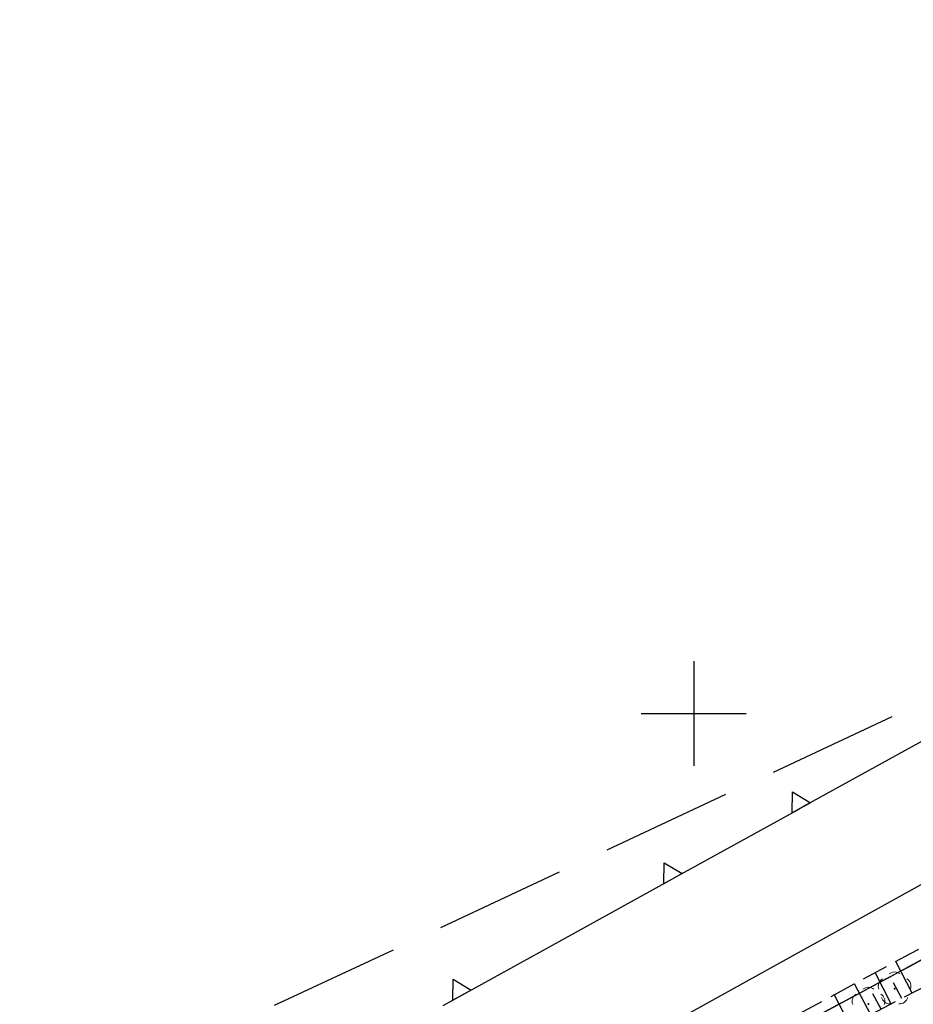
# Model space of a CAD drawing. Header units: metres. Extents: x 7409830 to 7410585, y 5569753 to 5570192.
# Tile 26 of 34: x 7410318 to 7410360, y 5570086 to 5570133. Entities that reach past the tile are written whole.
import ezdxf

# ---------------------------------------------------------------- set-up
doc = ezdxf.new("R2010")
doc.units = ezdxf.units.M
doc.header["$MEASUREMENT"] = 0
for name, pattern in [('1.5_0.5', [2, 1.5, -0.5]), ('1.5_1.0', [2.5, 1.5, -1]), ('218-500', [1, 0.5, -0.5]), ('DGN Style 3', [8.758007, 6.255719, -2.502288]), ('mz1.25_0.5', [1.75, 1.25, -0.5])]:
    doc.linetypes.add(name, pattern=pattern)
for name, color, linetype in [('216-Granica obrębu', 8, 'Continuous'), ('217-Granica konturu klasyfikcyjnego', 8, 'Continuous'), ('218-Granica użytku', 8, 'Continuous'), ('219-Linia granicy', 8, 'Continuous'), ('_MAPA', 8, 'Continuous'), ('_MPZP_linie zagospodarowania', 8, 'Continuous'), ('_MPZP_NLZ', 8, 'Continuous'), ('_Zakres', 8, 'Continuous'), ('drzewo liściaste (punkt)', 8, 'Continuous'), ('mapa krzyze', 8, 'Continuous'), ('skarpa nieumocniona (powierzchnia)', 8, 'Continuous')]:
    doc.layers.add(name, color=color, linetype=linetype)

# ---------------------------------------------------------------- blocks, each defined once
blk = doc.blocks.new('OP021_1')
at = {"layer": 'drzewo liściaste (punkt)', "linetype": 'Continuous', "lineweight": 13}
h = blk.add_hatch(color=96, dxfattribs=at)
edge = h.paths.add_edge_path()
edge.add_arc((0, 0), 0.5, 0, 360)
at = {"layer": 'drzewo liściaste (punkt)', "color": 96, "linetype": 'Continuous', "lineweight": 13}
for centre, start, end in [((0, 4), 49.272, 130.728), ((-3.8, 1.24), 121.308, 202.548), ((3.8, 1.24), 337.452, 58.692), ((-2.35, -3.24), 193.221, 274.871), ((2.35, -3.24), 265.129, 346.779)]:
    blk.add_arc(centre, 4, start, end, dxfattribs=at)
blk = doc.blocks.new('A$C92b4fa8d')
at = {"layer": '216-Granica obrębu', "linetype": '1.5_1.0', "flags": 128}
blk.add_lwpolyline([(234.071, 177.642), (186.85, 152.23), (118.4, 115.38), (107.71, 110.03), (87.37, 99.84), (69.66, 87.67), (69.04, 87.26), (64.07, 83.83), (-15.82, 50.62), (-46.081, 37.141)], dxfattribs=at)
at = {"layer": '217-Granica konturu klasyfikcyjnego', "linetype": '1.5_0.5', "flags": 128}
blk.add_lwpolyline([(178.91, 147.95), (118.4, 115.38)], dxfattribs=at)
at = {"layer": '218-Granica użytku', "linetype": '218-500', "flags": 128}
blk.add_lwpolyline([(178.91, 147.95), (118.4, 115.38)], dxfattribs=at)
at = {"layer": '219-Linia granicy', "linetype": 'Continuous', "flags": 128}
blk.add_lwpolyline([(118.4, 115.38), (186.85, 152.23)], dxfattribs=at)
at = {"layer": '_MPZP_linie zagospodarowania', "linetype": 'Continuous', "flags": 128}
blk.add_lwpolyline([(-36.017, 45.88), (-28.946, 49.608), (53.908, 82.011), (62.561, 86.279), (72.781, 92.383), (84.166, 99.327), (208.113, 168.049), (235.982, 182.726)], dxfattribs=at)
at = {"layer": '_MPZP_NLZ', "linetype": 'Continuous'}
for p, q in [((161.047, 148.765), (155.357, 145.623)), ((154.919, 145.382), (149.229, 142.24)), ((155.357, 145.623), (154.919, 145.382)), ((148.791, 141.998), (143.101, 138.857)), ((149.229, 142.24), (148.791, 141.998)), ((143.101, 138.857), (139.871, 137.073)), ((139.871, 137.073), (138.024, 136.052))]:
    blk.add_line(p, q, dxfattribs=at)
at = {"layer": '_MPZP_NLZ', "linetype": 'Continuous', "flags": 128}
for points in [[(155.576, 145.744), (154.701, 145.261), (154.713, 146.261), (155.576, 145.744)], [(149.448, 142.361), (148.573, 141.878), (148.585, 142.877), (149.448, 142.361)], [(139.385, 136.804), (138.51, 136.321), (138.522, 137.32), (139.385, 136.804)]]:
    blk.add_lwpolyline(points, close=True, dxfattribs=at)
at = {"layer": '_Zakres', "linetype": 'DGN Style 3', "flags": 128}
blk.add_lwpolyline([(-38.44, 57.308), (8.317, -51.554), (289.417, 90.186), (230.606, 183.118), (-38.44, 57.308)], close=True, dxfattribs=at)
at = {"layer": 'mapa krzyze', "linetype": 'Continuous'}
for p, q in [((150, 152.5), (150, 147.5)), ((147.5, 150), (152.5, 150))]:
    blk.add_line(p, q, dxfattribs=at)
at = {"layer": 'skarpa nieumocniona (powierzchnia)', "linetype": 'Continuous'}
for p, q in [((160.43, 136.66), (159.64, 138.17)), ((159.43, 136.14), (158.66, 137.64)), ((158.45, 135.63), (157.68, 137.11)), ((159.93, 136.4), (159.54, 137.15)), ((157.47, 135.12), (156.71, 136.59)), ((158.94, 135.89), (158.55, 136.63))]:
    blk.add_line(p, q, dxfattribs=at)
at = {"layer": 'skarpa nieumocniona (powierzchnia)', "linetype": 'mz1.25_0.5', "flags": 128}
blk.add_lwpolyline([(212.1, 164.25), (189.89, 152.26), (161.23, 137.08), (134.59, 123.22), (109.23, 108.72), (82.2, 93.43), (67.91, 85.34), (66.56, 86.71), (64.73, 89.68), (68.11, 87.69), (81.19, 94.77), (108.53, 110.18), (134.12, 124.4), (160.35, 138.55), (189.38, 154.43), (211.31, 165.41), (212.1, 164.25)], close=True, dxfattribs=at)
at = {"layer": 'drzewo liściaste (punkt)', "linetype": 'Continuous', "xscale": 0.1, "yscale": 0.1, "zscale": 0.1}
for p in [(159.59, 136.87), (158.34, 136.14)]:
    blk.add_blockref('OP021_1', p, dxfattribs=at)

msp = doc.modelspace()

# ---------------------------------------------------------------- block references
at = {"layer": '_MAPA'}
msp.add_blockref('A$C92b4fa8d', (7410200, 5569950), dxfattribs=at)

doc.saveas('drawing.dxf')
